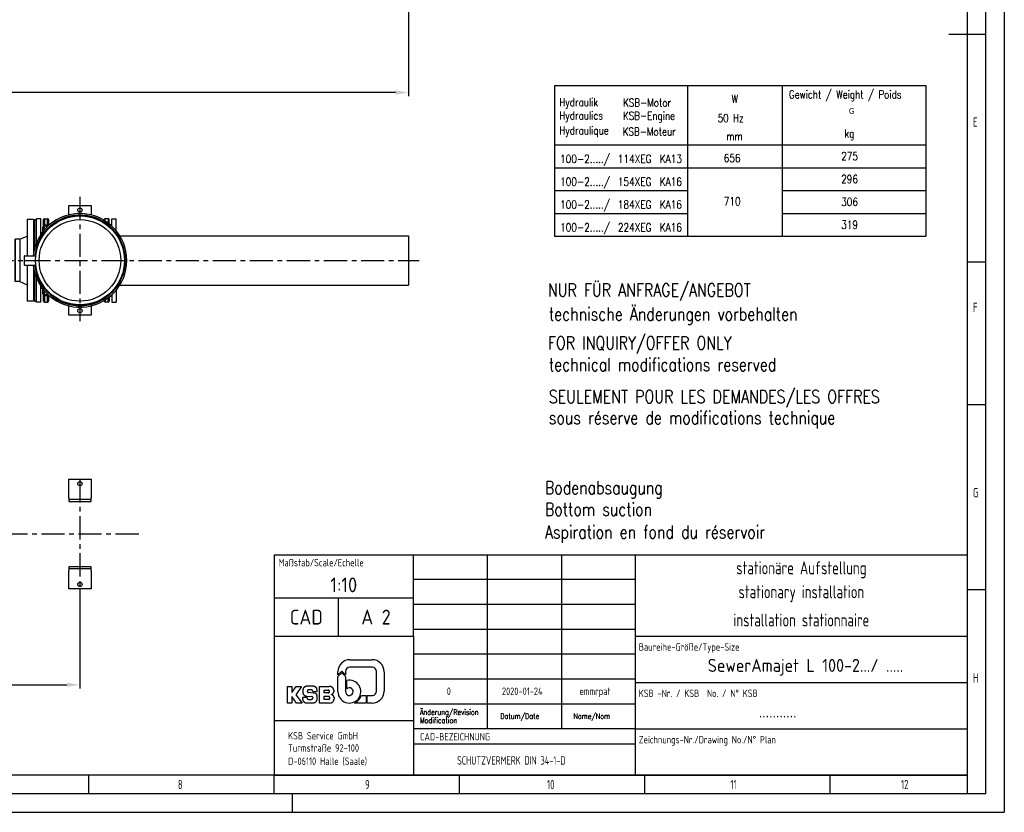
# Model space of a CAD drawing. Header units: millimetres. Extents: x 0 to 5940, y 0 to 4200.
# Tile 48 of 51: x 3284 to 5940, y 0 to 2139. Entities that reach past the tile are written whole.
import ezdxf
from ezdxf.enums import TextEntityAlignment as Align

# ---------------------------------------------------------------- set-up
doc = ezdxf.new("R2010")
doc.units = ezdxf.units.MM
doc.header["$LTSCALE"] = 50
doc.linetypes.add('MITTE', pattern=[2, 1.25, -0.25, 0.25, -0.25])
doc.layers.get('0').update_dxf_attribs({"linetype": 'CONTINUOUS'})
doc.layers.get('DEFPOINTS').update_dxf_attribs({"linetype": 'CONTINUOUS'})
for name, color, linetype in [('01-LINIE-025', 1, 'CONTINUOUS'), ('02-LINIE-035', 2, 'CONTINUOUS'), ('05-ACHSE', 1, 'MITTE'), ('06-MASSE1', 1, 'CONTINUOUS'), ('10-TEXT-025', 1, 'CONTINUOUS'), ('11-TEXT-035', 2, 'CONTINUOUS'), ('16-SCHRIFTFELDTXT-025', 1, 'CONTINUOUS'), ('KSB-BLATTRAND', 2, 'CONTINUOUS'), ('KSB-TEXT-025', 1, 'CONTINUOUS'), ('KSB-TEXT-035', 2, 'CONTINUOUS'), ('KSB-TEXT-050', 3, 'CONTINUOUS')]:
    doc.layers.add(name, color=color, linetype=linetype)
doc.layers.add('Level 4', color=7, linetype='CONTINUOUS', lineweight=0)
doc.styles.add('ACA_NORM', font='ROMANS.SHX')
doc.styles.add('ROMANS', font='romans', dxfattribs={"width": 0.8})
doc.styles.get("Standard").update_dxf_attribs({"font": 'ISOCP.SHX'})
doc.styles.add('Style-WORKING', font='WORKING.shx', dxfattribs={"width": 0.8})
doc.dimstyles.new('1-10', dxfattribs={"dimscale": 10, "dimtxt": 2.5, "dimasz": 3.5, "dimexe": 1, "dimexo": 0, "dimgap": 1, "dimtad": 1, "dimdec": 0, "dimzin": 0, "dimtxsty": 'ACA_NORM', "dimcen": 0, "dimadec": 0, "dimazin": 0, "dimtfac": 2.4, "dimtdec": 0, "dimtmove": 0, "dimatfit": 3, "dimfxl": 1, "dimtolj": 1, "dimtzin": 0, "dimarcsym": 0})

# ---------------------------------------------------------------- blocks, each defined once
blk = doc.blocks.new('*D4')
at = {"layer": '06-MASSE1', "color": 0, "lineweight": -2}
for p, q in [((4332.2, 2309.9), (4332.2, 1932.4)), ((1668.8, 2230.6), (1668.8, 1932.4)), ((4297.2, 1942.4), (1703.8, 1942.4))]:
    blk.add_line(p, q, dxfattribs=at)
at = {"layer": '06-MASSE1', "color": 0}
for points in [[(1703.8, 1948.3), (1703.8, 1936.6), (1668.8, 1942.4)], [(4297.2, 1948.3), (4297.2, 1936.6), (4332.2, 1942.4)]]:
    blk.add_solid(points, dxfattribs=at)
at = {"layer": 'DEFPOINTS', "color": 0}
for p in [(4332.2, 2309.9), (1668.8, 2230.6), (1668.8, 1942.4)]:
    blk.add_point(p, dxfattribs=at)
at = {"layer": '06-MASSE1', "color": 0, "insert": (3000.5, 1964.9), "char_height": 25, "attachment_point": 5, "style": 'ACA_NORM'}
blk.add_mtext('\\A1;2660', dxfattribs=at)
blk = doc.blocks.new('*D7')
at = {"layer": '06-MASSE1', "color": 0, "lineweight": -2}
for p, q in [((3446.2, 602.9), (3446.2, 334.1)), ((2213.8, 408.2), (2213.8, 334.1)), ((2248.8, 344.1), (3411.2, 344.1))]:
    blk.add_line(p, q, dxfattribs=at)
at = {"layer": '06-MASSE1', "color": 0}
for points in [[(2248.8, 349.9), (2248.8, 338.3), (2213.8, 344.1)], [(3411.2, 349.9), (3411.2, 338.3), (3446.2, 344.1)]]:
    blk.add_solid(points, dxfattribs=at)
at = {"layer": 'DEFPOINTS', "color": 0}
for p in [(3446.2, 602.9), (2213.8, 408.2), (3446.2, 344.1)]:
    blk.add_point(p, dxfattribs=at)
at = {"layer": '06-MASSE1', "color": 0, "insert": (2830, 373.2), "char_height": 25, "attachment_point": 5, "style": 'ACA_NORM'}
blk.add_mtext('\\A1;(1230)', dxfattribs=at)
blk = doc.blocks.new('A$C0f7e96cb')
at = {"layer": '02-LINIE-035'}
for p, q in [((-142.5, 110), (-142.5, 12.5)), ((-125.5, 110), (-142.5, 110)), ((-125.5, 110), (-125.5, 15.9)), ((-122.5, 110), (-122.5, 31.6)), ((-122.5, 110), (-117.5, 110)), ((-105.5, 112.5), (-117.5, 112.5)), ((-117.5, 46.9), (-117.5, 112.5)), ((-105.5, 69.8), (-105.5, 112.5)), ((-98, 92.7), (-98, 110)), ((-95.5, 112.5), (-95.5, 94.8)), ((-95.5, 112.5), (-87.5, 112.5)), ((-87.5, 94.8), (-87.5, 112.5)), ((-85, 110), (-85, 93.7)), ((66, 110), (66, 107.9)), ((68.5, 106.3), (68.5, 112.5)), ((76.5, 112.5), (68.5, 112.5)), ((76.5, 112.5), (76.5, 100.7)), ((79, 98.8), (79, 110)), ((86, 92.8), (86, 112.5)), ((86, 112.5), (98, 112.5)), ((98, 80), (98, 112.5)), ((-101, 90), (-101, 76.2)), ((-101, 90), (-100.5, 90)), ((-100.5, 76.8), (-100.5, 90)), ((-98, 92.7), (-98, 80)), ((-95.5, 92.9), (-95.5, 94.8)), ((-87.5, 94.8), (-95.5, 94.8)), ((-95.5, 83), (-95.5, 92.9)), ((-95.5, 92.9), (-87.5, 92.9)), ((-87.5, 92.9), (-87.5, 94.8)), ((-87.5, 92.9), (-87.5, 91.4)), ((-175, 57.1), (-175, -57.2)), ((-174.5, -57.2), (-174.5, 57.1)), ((-162.5, 57.1), (-174.5, 57.1)), ((-162.5, 57.1), (-142.5, 65.5)), ((-162.5, 57.1), (-162.5, -57.2)), ((-122.5, 79), (-125.5, 79)), ((-105.5, 75), (-101.9, 75)), ((-142.5, -12.5), (-142.5, -110)), ((-125.5, -15.9), (-125.5, -110)), ((-122.5, -31.6), (-122.5, -110)), ((-117.5, -112.5), (-117.5, -46.9)), ((-162.5, -57.2), (-174.5, -57.2)), ((-162.5, -57.2), (-142.5, -65.5)), ((-122.5, -79), (-125.5, -79)), ((-105.5, -112.5), (-105.5, -69.8)), ((-105.5, -75), (-101.9, -75)), ((-101, -76.2), (-101, -90)), ((-100.5, -90), (-100.5, -76.8)), ((-101, -90), (-100.5, -90)), ((-98, -80), (-98, -92.7)), ((-98, -110), (-98, -92.7)), ((-95.5, -92.9), (-95.5, -83)), ((-87.5, -92.9), (-95.5, -92.9)), ((-95.5, -94.8), (-95.5, -92.9)), ((-95.5, -94.8), (-95.5, -112.5)), ((-95.5, -94.8), (-87.5, -94.8)), ((-87.5, -91.4), (-87.5, -92.9)), ((-87.5, -94.8), (-87.5, -92.9)), ((-87.5, -112.5), (-87.5, -94.8)), ((-85, -93.7), (-85, -110)), ((76.5, -112.5), (76.5, -100.7)), ((79, -98.8), (79, -110)), ((86, -92.8), (86, -112.5)), ((98, -80), (98, -112.5)), ((-125.5, -110), (-142.5, -110)), ((-122.5, -110), (-117.5, -110)), ((-105.5, -112.5), (-117.5, -112.5)), ((-95.5, -112.5), (-87.5, -112.5)), ((66, -110), (66, -107.9)), ((68.5, -106.3), (68.5, -112.5)), ((76.5, -112.5), (68.5, -112.5)), ((86, -112.5), (98, -112.5))]:
    blk.add_line(p, q, dxfattribs=at)
for centre, start, end in [((-95.5, 110), 90, 180), ((-87.5, 110), 0, 90), ((68.5, 110), 90, 180), ((76.5, 110), 0, 90), ((-100.5, 92.5), 270, 0), ((-100.5, -92.5), 0, 90), ((-95.5, -110), 180, 270), ((-87.5, -110), 270, 0), ((68.5, -110), 180, 270), ((76.5, -110), 270, 0)]:
    blk.add_arc(centre, 2.5, start, end, dxfattribs=at)
for centre, major_axis, ratio, start_param, end_param in [((-95.5, 92.7), (-2.5, 0), 0.842524, 4.712389, 6.283185), ((-95.5, 92.7), (-2.5, 0), 0.087156, 4.712389, 6.283185), ((-87.5, 92.7), (2.5, 0), 0.842524, 0.403434, 1.570796), ((-87.5, 92.7), (2.5, 0), 0.087156, 0.885379, 1.570796), ((-95.5, -92.7), (-2.5, 0), 0.087156, 0, 1.570796), ((-95.5, -92.7), (-2.5, 0), 0.842524, 0, 1.570796), ((-87.5, -92.7), (2.5, 0), 0.087156, 4.712389, 5.397806), ((-87.5, -92.7), (2.5, 0), 0.842524, 4.712389, 5.879751)]:
    blk.add_ellipse(centre, major_axis=major_axis, ratio=ratio, start_param=start_param, end_param=end_param, dxfattribs=at)
blk = doc.blocks.new('A$C9c85ffa7')
at = {"layer": '02-LINIE-035'}
for p, q in [((-149.5, 12.5), (-150, 12)), ((-150, 12), (-150, 0)), ((-149.5, 0), (-149.5, 12.5)), ((-149.5, 12.5), (-119.3, 12.5)), ((-150, 0), (-149.5, 0)), ((-150, 0), (-150, -12)), ((-149.5, -12.5), (-150, -12)), ((-149.5, -12.5), (-149.5, 0)), ((-149.5, 0), (-120, 0)), ((-149.5, -12.5), (-119.3, -12.5))]:
    blk.add_line(p, q, dxfattribs=at)
for radius in [120, 110]:
    blk.add_circle((0, 0), radius, dxfattribs=at)
for radius, start, end in [(126.5, 185.6709, 174.3291), (122.5, 185.8567, 174.1433), (121.5, 185.9051, 174.0949)]:
    blk.add_arc((0, 0), radius, start, end, dxfattribs=at)
blk = doc.blocks.new('Rahmen_A2')
at = {"color": 1, "ltscale": 150}
for p, q in [((594, 420), (594, 0)), ((584, 410), (584, 5)), ((584, 10), (10, 10)), ((0, 0), (594, 0))]:
    blk.add_line(p, q, dxfattribs=at)
at = {"layer": 'KSB-BLATTRAND'}
for p, q in [((589, 5), (589, 415)), ((579, 210), (589, 210)), ((584, 148.5), (589, 148.5)), ((589, 110), (584, 110)), ((589, 60), (584, 60)), ((347, 5), (347, 10)), ((397, 5), (397, 10)), ((447, 5), (447, 10)), ((497, 5), (497, 10)), ((547, 5), (547, 10)), ((589, 5), (5, 5)), ((402, 0), (402, 5))]:
    blk.add_line(p, q, dxfattribs=at)
at = {"layer": 'KSB-BLATTRAND', "width": 0.75}
for s, p in [('E', (585.5625, 185)), ('F', (585.5625, 135)), ('G', (585.5625, 85)), ('H', (585.5625, 35)), ('8', (371.0625, 6.25)), ('9', (421.5625, 6.25)), ('10', (470.625, 6.25)), ('11', (520.125, 6.25)), ('12', (566.125, 6.25))]:
    blk.add_text(s, height=2.5, dxfattribs=at).set_placement(p)
blk = doc.blocks.new('A$Cf97495ae')
at = {"layer": 'KSB-TEXT-025'}
for p, q in [((168.9, 117), (228.6, 117)), ((146.8, 86.2), (136.5, 76)), ((136.5, 76), (136.5, 84.6)), ((136.5, 71.6), (146.8, 81.8)), ((157.1, 76), (146.8, 86.2)), ((146.8, 81.8), (157.1, 71.6)), ((157.1, 85.3), (157.1, 76)), ((229.3, 96.5), (168.3, 96.5)), ((240.5, 31.7), (240.5, 85.3)), ((261, 84.6), (261, 32.4)), ((136.5, 30.8), (136.5, 71.6)), ((157.1, 71.6), (157.1, 30.8)), ((160.2, 38.2), (160.2, 60.8)), ((0, 45), (12.2, 45)), ((0, 0), (0, 45)), ((12.2, 45), (12.2, 28.7)), ((12.2, 28.7), (23.9, 45)), ((38.4, 45), (22.9, 22.5)), ((23.9, 45), (38.4, 45)), ((41.4, 34.3), (41.4, 28.6)), ((71, 45.2), (51.6, 45.2)), ((53.5, 31.7), (53.5, 31.8)), ((65.1, 35.5), (56.8, 35.5)), ((71.2, 26.8), (56.9, 28)), ((68.5, 31.9), (68.5, 30.7)), ((68.5, 30.7), (80.2, 30.7)), ((75.1, 26.1), (71.2, 26.8)), ((80.2, 30.7), (80.1, 35.7)), ((86.9, 0), (86.9, 44.8)), ((86.9, 44.8), (112.7, 44.8)), ((99.1, 27.2), (99.1, 35.1)), ((99.1, 35.1), (110.4, 35.1)), ((110.4, 27.2), (99.1, 27.2)), ((117.2, 44.2), (112.7, 44.8)), ((112.9, 32.7), (112.9, 29.6)), ((125.3, 34.3), (125.3, 30.8)), ((12.2, 0), (0, 0)), ((24.9, 0), (12.2, 17.8)), ((12.2, 17.8), (12.2, 0)), ((22.9, 22.5), (39.9, 0)), ((39.9, 0), (24.9, 0)), ((53.1, 15.2), (40.9, 15.2)), ((40.9, 15.2), (41, 10.4)), ((50.5, 18.9), (66.3, 17.6)), ((50.6, 0.4), (70.3, 0.4)), ((53.1, 13.4), (53.1, 15.2)), ((56.5, 9.8), (65.1, 9.8)), ((68.5, 15.1), (68.5, 13.5)), ((80.5, 11.5), (80.4, 19.2)), ((113.9, 0), (86.9, 0)), ((99.1, 18.4), (111.4, 18.4)), ((99.1, 9.6), (99.1, 18.4)), ((111.4, 9.6), (99.1, 9.6)), ((113.9, 16), (113.9, 12.1)), ((113.9, 0), (117.5, 0.3)), ((119.1, 23.2), (119.2, 22.6)), ((126, 14.3), (126, 10.4)), ((212.5, 0), (181.5, 0)), ((199.7, 20.5), (212.5, 20.5)), ((212.5, 20.5), (212.5, 0)), ((215.6, 0), (215.6, 20.5)), ((215.6, 20.5), (229.3, 20.5)), ((228.6, 0), (215.6, 0))]:
    blk.add_line(p, q, dxfattribs=at)
for centre, radius, start, end in [((168.9, 84.6), 32.4, 90, 180), ((228.6, 84.6), 32.4, 0, 90), ((168.3, 85.3), 11.2, 90, 180), ((229.3, 85.3), 11.2, 0, 90), ((167.3, 30.8), 30.8, 180, 103.4339), ((167.3, 30.8), 10.3, 180, 134.1844), ((228.6, 32.4), 32.4, 270, 0), ((229.3, 31.7), 11.2, 270, 0), ((167.3, 30.8), 33.9, 294.7344, 342.377)]:
    blk.add_arc(centre, radius, start, end, dxfattribs=at)
for points, knots in [([(51.6, 45.2), (46.4, 43.4), (42.7, 39.5), (41.4, 34.3)], [0, 0, 0.33643, 0.669667, 1, 1]), ([(41.4, 28.6), (42.6, 24), (45.9, 20.5), (50.5, 18.9)], [0, 0, 0.330348, 0.663589, 1, 1]), ([(56.8, 35.5), (54.4, 34.3), (53.5, 31.8)], [0, 0, 0.503579, 1, 1]), ([(53.5, 31.7), (54.4, 29.2), (56.9, 28)], [0, 0, 0.496357, 1, 1]), ([(68.5, 31.9), (67.5, 34.3), (65.1, 35.5)], [0, 0, 0.496384, 1, 1]), ([(80.1, 35.7), (78.9, 40.2), (75.6, 43.7), (71, 45.2)], [0, 0, 0.330333, 0.66358, 1, 1]), ([(112.9, 32.7), (112.2, 34.4), (110.4, 35.1)], [0, 0, 0.496129, 1, 1]), ([(110.4, 27.2), (112.2, 27.9), (112.9, 29.6)], [0, 0, 0.503871, 1, 1]), ([(125.3, 34.3), (124.2, 38.7), (121.4, 42.2), (117.2, 44.2)], [0, 0, 0.330662, 0.663788, 1, 1]), ([(119.1, 23.2), (122.3, 24.7), (124.5, 27.5), (125.3, 30.8)], [0, 0, 0.336237, 0.669324, 1, 1]), ([(41, 10.4), (42.3, 5.6), (45.7, 2), (50.5, 0.4)], [0, 0, 0.330339, 0.663618, 1, 1]), ([(53.1, 13.4), (54.1, 11), (56.5, 9.8)], [0, 0, 0.496359, 1, 1]), ([(65.1, 9.8), (67.6, 11), (68.5, 13.5)], [0, 0, 0.503671, 1, 1]), ([(68.5, 15.1), (67.9, 16.8), (66.3, 17.6)], [0, 0, 0.496328, 1, 1]), ([(70.3, 0.4), (74.3, 1.5), (77.7, 4), (79.8, 7.5), (80.5, 11.5)], [0, 0, 0.252558, 0.503475, 0.752399, 1, 1]), ([(80.4, 19.2), (78.9, 23.5), (75.1, 26.1)], [0, 0, 0.496842, 1, 1]), ([(113.9, 16), (113.2, 17.7), (111.4, 18.4)], [0, 0, 0.496172, 1, 1]), ([(111.4, 9.6), (113.2, 10.3), (113.9, 12.1)], [0, 0, 0.503828, 1, 1]), ([(117.5, 0.3), (121.9, 2.2), (124.9, 5.8), (126, 10.4)], [0, 0, 0.336245, 0.669428, 1, 1]), ([(126, 14.3), (125.1, 18), (122.7, 21), (119.2, 22.6)], [0, 0, 0.330643, 0.663779, 1, 1])]:
    blk.add_open_spline(points, degree=1, knots=knots, dxfattribs=at)

msp = doc.modelspace()

# ---------------------------------------------------------------- linework, layer by layer
at = {"layer": '01-LINIE-025'}
for p, q in [((4726.4, 1739.2), (5728.1, 1739.2)), ((4726.4, 1677.6), (5085.6, 1677.6)), ((5340.8, 1677.6), (5728.1, 1677.6)), ((4726.4, 1616), (5085.6, 1616)), ((5340.8, 1616), (5728.1, 1616))]:
    msp.add_line(p, q, dxfattribs=at)
at = {"layer": '02-LINIE-035'}
for p, q in [((4726.4, 1960.9), (4726.4, 1554.4)), ((4726.4, 1960.9), (5728.1, 1960.9)), ((5085.6, 1960.9), (5085.6, 1554.4)), ((5340.8, 1960.9), (5340.8, 1554.4)), ((4726.4, 1800.8), (5728.1, 1800.8)), ((3416.2, 1612.2), (3416.2, 1637.3)), ((3416.2, 1637.3), (3476.2, 1637.3)), ((3476.2, 1637.3), (3476.2, 1612.2)), ((3553.8, 1555.8), (4332.2, 1555.8)), ((4332.2, 1555.8), (4332.2, 1422.8)), ((4726.4, 1554.4), (5728.1, 1554.4)), ((3553.8, 1422.8), (4332.2, 1422.8)), ((3416.2, 1341.3), (3416.2, 1366.4)), ((3476.2, 1366.4), (3476.2, 1341.3)), ((3476.2, 1341.3), (3416.2, 1341.3)), ((3416.2, 848.9), (3416.2, 898.9)), ((3416.2, 898.9), (3476.2, 898.9)), ((3476.2, 898.9), (3476.2, 848.9)), ((3416.2, 848.9), (3416.2, 844.2)), ((3476.2, 844.2), (3416.2, 844.2)), ((3416.2, 844.2), (3416.2, 839.1)), ((3416.2, 839.1), (3476.2, 839.1)), ((3476.2, 844.2), (3476.2, 848.9)), ((3476.2, 839.1), (3476.2, 844.2)), ((3476.2, 662.8), (3416.2, 662.8)), ((3416.2, 662.8), (3416.2, 657.7)), ((3416.2, 657.7), (3476.2, 657.7)), ((3416.2, 657.7), (3416.2, 652.9)), ((3416.2, 602.9), (3416.2, 652.9)), ((3476.2, 657.7), (3476.2, 662.8)), ((3476.2, 652.9), (3476.2, 657.7)), ((3476.2, 652.9), (3476.2, 602.9)), ((3476.2, 602.9), (3416.2, 602.9))]:
    msp.add_line(p, q, dxfattribs=at)
for centre in [(3446.2, 1625.3), (3446.2, 1353.3), (3446.2, 886.9), (3446.2, 614.9)]:
    msp.add_circle(centre, 5.75, dxfattribs=at)
at = {"layer": '05-ACHSE'}
for p, q in [((3446.2, 1661.2), (3446.2, 1325)), ((1404.5, 1489.3), (4361.1, 1489.3)), ((3446.2, 898.9), (3446.2, 602.9)), ((3604.7, 750.9), (2084.8, 750.9))]:
    msp.add_line(p, q, dxfattribs=at)
at = {"layer": 'KSB-BLATTRAND'}
for p, q in [((3970, 695), (3970, 100)), ((3970, 695), (5840, 695)), ((3970, 695), (3970, 100)), ((4346, 475), (4346, 695)), ((4546, 225), (4546, 695)), ((4746, 225), (4746, 695)), ((4945, 100), (4945, 695)), ((4945, 627.9), (4346, 627.9)), ((3970, 578.5), (4346, 578.5)), ((4144, 475), (4144, 578.5)), ((4945, 560.7), (4346, 560.7)), ((4945, 493.6), (4346, 493.6)), ((3970, 475), (4346, 475)), ((4346, 475), (4346, 100)), ((4945, 475), (5840, 475)), ((4945, 426.4), (4346, 426.4)), ((4945, 359.3), (4346, 359.3)), ((4945, 350), (5840, 350)), ((4945, 292.1), (4346, 292.1)), ((3970, 247.4), (4346, 247.4)), ((4945, 225), (4346, 225)), ((4945, 225), (5840, 225)), ((4346, 184.8), (4945, 184.8))]:
    msp.add_line(p, q, dxfattribs=at)
at = {"layer": 'KSB-BLATTRAND', "color": 3}
msp.add_line((3970, 100), (5840, 100), dxfattribs=at)
at = {"layer": 'Level 4', "color": 2, "linetype": 'Continuous', "lineweight": -3}
msp.add_line((5728.1, 1960.9), (5728.1, 1554.4), dxfattribs=at)

# ---------------------------------------------------------------- block references
at = {"layer": '01-LINIE-025'}
for name, p in [('A$C9c85ffa7', (3446.2, 1489.3)), ('A$Cf97495ae', (4005.9, 294.9))]:
    msp.add_blockref(name, p, dxfattribs=at)
at = {"layer": '02-LINIE-035'}
msp.add_blockref('A$C0f7e96cb', (3446.2, 1489.3), dxfattribs=at)
at = {"layer": 'KSB-BLATTRAND', "xscale": 10, "yscale": 10, "zscale": 10}
msp.add_blockref('Rahmen_A2', (0, 0), dxfattribs=at)

# ---------------------------------------------------------------- texts
at = {"layer": '02-LINIE-035', "style": 'ROMANS', "width": 0.8}
msp.add_text('Gewicht / Weight / Poids', height=21.599, dxfattribs=at).set_placement((5358.9, 1926.4))
at = {"layer": '10-TEXT-025', "style": 'ROMANS', "width": 0.8}
for s, p in [('275', (5500, 1759.4)), ('100-2...../', (4741.7, 1752.2)), ('114XEG', (4897.6, 1752.2)), ('KA13', (5010.5, 1752.2)), ('656', (5183.1, 1754.4)), ('100-2...../', (4741.7, 1690.6)), ('154XEG', (4897.6, 1690.6)), ('KA16', (5010.5, 1690.6)), ('296', (5500, 1697.8)), ('100-2...../', (4741.7, 1629)), ('184XEG', (4897.6, 1629)), ('KA16', (5010.5, 1629)), ('710', (5183.1, 1637.6)), ('306', (5500, 1636.2)), ('319', (5500, 1574.6)), ('100-2...../', (4741.7, 1567.4)), ('224XEG', (4897.6, 1567.4)), ('KA16', (5010.5, 1567.4))]:
    msp.add_text(s, height=22, dxfattribs=at).set_placement(p)
at = {"layer": '11-TEXT-035', "style": 'ROMANS', "width": 0.8}
for s, height, p in [('Hydraulik', 21.6, (4739.7, 1905.2)), ('KSB-Motor', 21.6, (4911.5, 1904.2)), ('W', 21.6, (5204.1, 1914.6)), ('Hydraulics', 21.6, (4739.7, 1869.3)), ('KSB-Engine', 21.6, (4911.1, 1868.9)), ('50 Hz', 21.6, (5166.7, 1862.5)), ('Hydraulique', 21.598, (4739.7, 1829.3)), ('KSB-Moteur', 21.6, (4910.6, 1826)), ('kg', 21.6, (5509, 1821.2)), ('mm', 21.6, (5189.9, 1813.4)), ('NUR FÜR ANFRAGE/ANGEBOT', 35, (4708.7, 1391.9)), ('technische Änderungen vorbehalten', 35, (4711.3, 1326.9)), ('FOR INQUIRY/OFFER ONLY', 35, (4708.7, 1249.1)), ('technical modifications reserved', 35, (4711.3, 1190.8)), ('SEULEMENT POUR LES DEMANDES/LES OFFRES', 35, (4711.3, 1104.2)), ('sous réserve de modifications technique', 35, (4711.3, 1047.3)), ('Bodenabsaugung', 35, (4700.6, 858.3)), ('Bottom suction', 35, (4700.6, 800.3)), ('Aspiration en fond du réservoir', 35, (4700.6, 739))]:
    msp.add_text(s, height=height, dxfattribs=at).set_placement(p)
at = {"layer": '16-SCHRIFTFELDTXT-025', "style": 'ACA_NORM', "width": 0.8}
for s, p in [('Änderung/Revision', (4363.3, 262.6)), ('Datum/Date', (4580.4, 251.9)), ('Name/Nom', (4777.7, 251.9)), ('Modification', (4363.3, 240.5))]:
    msp.add_text(s, height=15, dxfattribs=at).set_placement(p)
at = {"layer": 'KSB-BLATTRAND', "color": 1}
for s, height, width, p in [('Maßstab/Scale/Echelle', 20, 0.8, (3982, 663.8)), ('Baureihe-Größe/Type-Size', 20, 0.8, (4954, 436.2)), ('0', 20, 0.8, (4435.8, 316.7)), ('2020-01-24', 20, 0.8, (4584.7, 316.7)), ('emmrpat', 20, 0.8, (4793.8, 316.7)), ('KSB -Nr. / KSB  No. / N° KSB', 20, 0.8, (4954, 311.2)), ('KSB Service GmbH ', 20, 0.8, (4008, 196.5)), ('CAD-BEZEICHNUNG', 20, 0.8, (4364, 194)), ('Zeichnungs-Nr./Drawing No./N° Plan', 20, 0.8, (4954, 186.2)), ('Turmstraße 92-100', 20, 0.8, (4008, 163.7)), ('D-06110 Halle (Saale)', 20, 0.8, (4008, 127.9)), ('SCHUTZVERMERK DIN 34-1-D', 22.68, 0.7, (4463.7, 128.7))]:
    msp.add_text(s, height=height, dxfattribs=dict(at, width=width)).set_placement(p)
at = {"layer": 'KSB-TEXT-035', "width": 0.8}
for s, p in [('stationäre Aufstellung', (5392.5, 654.5)), ('stationary installation', (5392.5, 589.9)), ('installation stationnaire', (5392.5, 519))]:
    msp.add_text(s, height=35, dxfattribs=at).set_placement(p, align=Align.MIDDLE)
at = {"layer": 'KSB-TEXT-035'}
for s, p in [('SewerAmajet L 100-2.../ .....', (5403.6, 391.2)), ('...........', (5328.5, 273.2))]:
    msp.add_text(s, height=35, dxfattribs=at).set_placement(p, align=Align.MIDDLE)
at = {"layer": 'KSB-TEXT-050'}
for s, p in [('1:10', (4158, 613.7)), ('CAD', (4057, 526.7)), ('A 2', (4245, 526.7))]:
    msp.add_text(s, height=40, dxfattribs=at).set_placement(p, align=Align.MIDDLE)
at = {"layer": 'Level 4', "color": 1, "linetype": 'Continuous', "lineweight": -3, "style": 'Style-WORKING', "width": 0.8}
msp.add_text('G', height=15.4, dxfattribs=at).set_placement((5520.8, 1884.7))

# ---------------------------------------------------------------- dimensions: what is measured, and where the dimension line sits
at = {"layer": '06-MASSE1'}
dim = msp.add_linear_dim(base=(1668.8, 1942.4), p1=(4332.2, 2309.9), p2=(1668.8, 2230.6), dimstyle='1-10', override={"dimrnd": 10}, dxfattribs=at)
dim.commit()
dim.dimension.update_dxf_attribs({"geometry": '*D4', "text_midpoint": (3000.5, 1964.9)})
dim = msp.add_linear_dim(base=(3446.2, 344.1), p1=(2213.8, 408.2), p2=(3446.2, 602.9), text='(<>)', dimstyle='1-10', override={"dimrnd": 10}, dxfattribs=at)
dim.commit()
dim.dimension.update_dxf_attribs({"geometry": '*D7', "text_midpoint": (2830, 373.2)})

doc.saveas('drawing.dxf')
